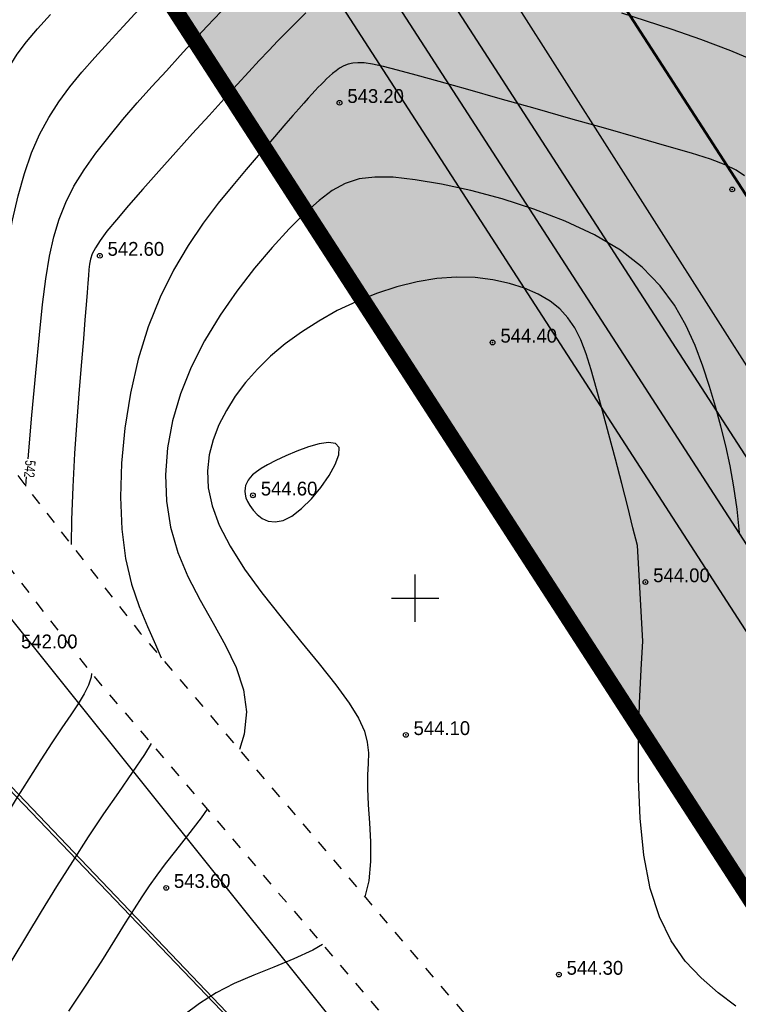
# Model space of a CAD drawing. Extents: x 10527 to 38813, y 13847 to 37526.
# Tile 212 of 256: x 35328 to 35374, y 36412 to 36475. Entities that reach past the tile are written whole.
import ezdxf

# ---------------------------------------------------------------- set-up
doc = ezdxf.new("R2010")
doc.units = 0
doc.header["$LTSCALE"] = 0.5
doc.header["$MEASUREMENT"] = 0
doc.header["$PDMODE"] = 32
doc.header["$PDSIZE"] = 0.3
for name, pattern in [('CONTI', [0]), ('GOST2.303 6', [12, 8, -1.5, 1, -1.5]), ('STRIH_1', [3, 2, -1]), ('Д_ТРОТ_ТРУБА', [3, 1.5, -1.5])]:
    doc.linetypes.add(name, pattern=pattern)
for name, color, linetype in [('(004) Точки рельефа', 7, 'Continuous'), ('(014) Водопровод', 5, 'ИК_Водопровод -------в--------'), ('(025) Дорога', 7, 'Continuous'), ('GORIZDEFAULT', 32, 'CONTI'), ('PI_TTDEFAULT', 5, 'CONTI'), ('SETKR', 2, 'CONTI'), ('SIT_L0', 250, 'CONTI'), ('Штрих Стекло', 7, 'Continuous')]:
    doc.layers.add(name, color=color, linetype=linetype)
doc.layers.add('(032) Горизонтали утолщенные', color=32, linetype='Continuous', lineweight=30)
doc.layers.add('.', color=7, linetype='Continuous', lineweight=15)
doc.styles.add('D-431', font='txt')
doc.styles.add('SHRFT', font='TXT', dxfattribs={"width": 0.875})
doc.styles.get("Standard").update_dxf_attribs({"font": 'times.ttf'})
doc.linetypes.add('ИК_Водопровод -------в--------', pattern='A,9,-0.6,["В",Standard,S=1.2,R=0,X=0,Y=-0.6],-1.2', length=10.8)

# ---------------------------------------------------------------- blocks, each defined once
blk = doc.blocks.new('BL_333')
at = {"color": 0}
for p, q in [((0, -1.5), (0, 1.5)), ((-1.5, 0), (1.5, 0))]:
    blk.add_line(p, q, dxfattribs=at)
blk = doc.blocks.new('gergrgrre')
at = {"layer": '(014) Водопровод', "flags": 128}
blk.add_lwpolyline([(360036.438, 4200773.015), (360047.098, 4200750.311), (360089.76, 4200681.101), (360107.619, 4200655.796), (360141.826, 4200594.039), (360149.345, 4200579.998), (360206.507, 4200508.61), (360230.262, 4200479.387), (360306.281, 4200388.525), (360409.154, 4200291.553), (360456.114, 4200244.191), (360490.793, 4200199.337)], dxfattribs=at)
at = {"layer": '(025) Дорога', "linetype": 'Д_ТРОТ_ТРУБА', "flags": 128}
for points in [[(360044.195, 4200796.012), (360041.816, 4200791.773), (360042.358, 4200788.304), (360046.087, 4200780.21), (360059.012, 4200755.887), (360082.266, 4200713.415), (360119.837, 4200651.911), (360154.248, 4200588.273), (360168.952, 4200565.337), (360182.618, 4200547.766), (360213.043, 4200512.044), (360268.283, 4200446.262), (360308.926, 4200401.534), (360387.369, 4200322.593), (360428.116, 4200283.497), (360457.116, 4200256.42), (360464.886, 4200245.444), (360476.507, 4200228.263), (360489.06, 4200214.493), (360499.065, 4200202.984)], [(360034.859, 4200791.392), (360036.733, 4200790.501), (360038.761, 4200786.553), (360042.501, 4200778.433), (360055.492, 4200753.988), (360078.803, 4200711.411), (360116.369, 4200649.915), (360150.8, 4200586.24), (360165.682, 4200563.025), (360179.515, 4200545.24), (360209.989, 4200509.461), (360265.27, 4200443.63), (360306.026, 4200398.778), (360384.565, 4200319.74), (360425.367, 4200280.592), (360454.087, 4200253.775), (360461.596, 4200243.167), (360473.356, 4200225.782), (360486.072, 4200211.833), (360495.233, 4200201.295)]]:
    blk.add_lwpolyline(points, dxfattribs=at)
at = {"layer": '(032) Горизонтали утолщенные', "color": 32}
for points in [[(360176.22, 4200566.69, 542), (360176.42, 4200568.61, 542), (360176.62, 4200570.24, 542), (360176.85, 4200571.66, 542), (360177.12, 4200572.9, 542), (360177.46, 4200574.02, 542), (360177.88, 4200575.07, 542), (360178.4, 4200576.09, 542), (360179.05, 4200577.13, 542), (360179.79, 4200578.19, 542), (360180.62, 4200579.25, 542), (360181.5, 4200580.32, 542), (360182.41, 4200581.37, 542), (360183.34, 4200582.41, 542), (360184.25, 4200583.41, 542), (360185.13, 4200584.38, 542), (360185.99, 4200585.32, 542), (360186.84, 4200586.24, 542), (360187.71, 4200587.16, 542)], [(360220.31, 4200524.18, 544), (360219.18, 4200525.02, 544), (360218.1, 4200525.96, 544), (360217.1, 4200527.03, 544), (360216.21, 4200528.3, 544), (360215.46, 4200529.82, 544), (360214.87, 4200531.62, 544), (360214.47, 4200533.74, 544), (360214.24, 4200536.08, 544), (360214.13, 4200538.55, 544), (360214.13, 4200541.01, 544), (360214.2, 4200543.36, 544), (360214.3, 4200545.49, 544), (360214.41, 4200547.29, 544), (360214.07, 4200553.35, 544), (360213.79, 4200554.47, 544), (360213.46, 4200555.79, 544), (360213.08, 4200557.27, 544), (360212.68, 4200558.82, 544), (360212.27, 4200560.38, 544), (360211.87, 4200561.88, 544), (360211.49, 4200563.26, 544), (360211.15, 4200564.46, 544), (360210.82, 4200565.49, 544), (360210.48, 4200566.37, 544), (360210.1, 4200567.13, 544), (360209.67, 4200567.77, 544), (360209.16, 4200568.33, 544), (360208.54, 4200568.82, 544), (360207.79, 4200569.25, 544), (360206.93, 4200569.63, 544), (360205.97, 4200569.94, 544), (360204.92, 4200570.17, 544), (360203.8, 4200570.31, 544), (360202.61, 4200570.34, 544), (360201.38, 4200570.26, 544), (360200.12, 4200570.05, 544), (360198.84, 4200569.73, 544), (360197.56, 4200569.31, 544), (360196.3, 4200568.8, 544), (360195.07, 4200568.22, 544), (360193.9, 4200567.56, 544), (360192.8, 4200566.86, 544), (360191.78, 4200566.11, 544), (360190.85, 4200565.33, 544), (360190.01, 4200564.51, 544), (360189.27, 4200563.66, 544), (360188.61, 4200562.79, 544), (360188.05, 4200561.89, 544), (360187.58, 4200560.98, 544), (360187.21, 4200560.04, 544), (360186.96, 4200559.08, 544), (360186.85, 4200558.07, 544), (360186.9, 4200557, 544), (360187.14, 4200555.86, 544), (360187.59, 4200554.63, 544), (360188.28, 4200553.3, 544), (360189.2, 4200551.85, 544), (360190.3, 4200550.34, 544), (360191.51, 4200548.81, 544), (360192.74, 4200547.29, 544), (360193.92, 4200545.85, 544), (360194.98, 4200544.53, 544), (360195.83, 4200543.36, 544), (360196.42, 4200542.4, 544), (360196.79, 4200541.59, 544), (360196.97, 4200540.88, 544), (360197.04, 4200540.22, 544), (360197.02, 4200539.54, 544), (360196.99, 4200538.81, 544), (360196.98, 4200537.95, 544), (360197.03, 4200536.93, 544), (360197.12, 4200535.79, 544), (360197.18, 4200534.57, 544), (360197.18, 4200533.33, 544), (360197.07, 4200532.11, 544), (360196.822, 4200531.09, 544)], [(360175.5, 4200558.84, 542), (360175.74, 4200561.6, 542), (360175.99, 4200564.27, 542), (360176.22, 4200566.69, 542)], [(360175.35, 4200557.111, 542), (360175.4, 4200557.69, 542)], [(360194.143, 4200528.066, 544), (360193.53, 4200527.72, 544), (360192.32, 4200527.17, 544), (360191.05, 4200526.65, 544), (360189.78, 4200526.14, 544), (360188.55, 4200525.6, 544), (360187.41, 4200525.01, 544), (360186.35, 4200524.34, 544), (360185.36, 4200523.61, 544)]]:
    blk.add_polyline3d(points, dxfattribs=at)
at = {"linetype": 'Continuous', "elevation": 1.643}
blk.add_lwpolyline([(359968.105, 4200751.148), (360144.875, 4200568.598), (360208.905, 4200501.768), (360248.135, 4200449.088), (360280.365, 4200400.868), (360329.345, 4200345.008), (360410.625, 4200285.188), (360473.125, 4200218.998), (360491.256, 4200199.541)], dxfattribs=at)
at = {"layer": 'GORIZDEFAULT', "color": 32}
for points in [[(360172.759, 4200560.442, 541.5), (360172.98, 4200562.46, 541.5), (360173.21, 4200564.57, 541.5), (360173.43, 4200566.64, 541.5), (360173.67, 4200568.62, 541.5), (360173.92, 4200570.5, 541.5), (360174.2, 4200572.28, 541.5), (360174.51, 4200573.94, 541.5), (360174.86, 4200575.48, 541.5), (360175.26, 4200576.91, 541.5), (360175.72, 4200578.21, 541.5), (360176.23, 4200579.38, 541.5), (360176.81, 4200580.45, 541.5), (360177.45, 4200581.44, 541.5), (360178.15, 4200582.39, 541.5), (360178.91, 4200583.31, 541.5), (360179.72, 4200584.24, 541.5), (360180.59, 4200585.2, 541.5), (360181.52, 4200586.21, 541.5), (360182.5, 4200587.28, 541.5)], [(360170.277, 4200563.632, 541), (360170.41, 4200564.67, 541), (360170.65, 4200566.59, 541), (360170.92, 4200568.64, 541), (360171.22, 4200570.76, 541), (360171.55, 4200572.89, 541), (360171.9, 4200574.97, 541), (360172.27, 4200576.95, 541), (360172.65, 4200578.75, 541), (360173.03, 4200580.33, 541), (360173.42, 4200581.63, 541), (360173.83, 4200582.72, 541), (360174.29, 4200583.63, 541), (360174.8, 4200584.46, 541), (360175.4, 4200585.25, 541), (360176.1, 4200586.07, 541), (360176.92, 4200586.98, 541)], [(360179.515, 4200545.24, 542.5), (360179.49, 4200545, 542.5), (360179.32, 4200544.49, 542.5), (360179.04, 4200543.94, 542.5), (360178.67, 4200543.32, 542.5), (360178.2, 4200542.61, 542.5), (360177.64, 4200541.8, 542.5), (360177.01, 4200540.85, 542.5), (360176.3, 4200539.77, 542.5), (360175.55, 4200538.57, 542.5), (360174.75, 4200537.29, 542.5), (360173.94, 4200535.96, 542.5), (360173.13, 4200534.61, 542.5), (360172.34, 4200533.28, 542.5), (360171.59, 4200531.99, 542.5), (360170.89, 4200530.78, 542.5), (360170.21, 4200529.64, 542.5), (360169.52, 4200528.58, 542.5), (360168.79, 4200527.57, 542.5), (360167.99, 4200526.61, 542.5), (360167.09, 4200525.7, 542.5), (360166.05, 4200524.84, 542.5), (360164.85, 4200524.01, 542.5)], [(360221.88, 4200583.86, 542.5), (360219.98, 4200584.67, 542.5), (360218.08, 4200585.39, 542.5), (360216.26, 4200586.03, 542.5), (360214.58, 4200586.58, 542.5), (360213.09, 4200587.06, 542.5)], [(360193.08, 4200587.07, 542.5), (360192.46, 4200586.46, 542.5), (360191.87, 4200585.88, 542.5), (360191.31, 4200585.3, 542.5), (360190.73, 4200584.7, 542.5), (360190.13, 4200584.06, 542.5), (360189.47, 4200583.35, 542.5), (360188.74, 4200582.54, 542.5), (360187.9, 4200581.62, 542.5), (360186.95, 4200580.58, 542.5), (360185.91, 4200579.44, 542.5), (360184.84, 4200578.25, 542.5), (360183.78, 4200577.06, 542.5), (360182.77, 4200575.92, 542.5), (360181.86, 4200574.88, 542.5), (360181.09, 4200573.97, 542.5), (360180.49, 4200573.24, 542.5), (360180.06, 4200572.65, 542.5), (360179.76, 4200572.19, 542.5), (360179.56, 4200571.81, 542.5), (360179.45, 4200571.48, 542.5), (360179.39, 4200571.16, 542.5), (360179.35, 4200570.82, 542.5), (360179.32, 4200570.44, 542.5), (360179.28, 4200569.96, 542.5), (360179.23, 4200569.36, 542.5), (360179.17, 4200568.59, 542.5), (360179.1, 4200567.63, 542.5), (360179, 4200566.44, 542.5), (360178.88, 4200564.98, 542.5), (360178.74, 4200563.23, 542.5), (360178.59, 4200561.27, 542.5), (360178.44, 4200559.18, 542.5), (360178.32, 4200557.05, 542.5), (360178.25, 4200554.97, 542.5), (360178.234, 4200553.403, 542.5)], [(360220.85, 4200576.76, 543), (360220.32, 4200577.12, 543), (360219.63, 4200577.46, 543), (360218.7, 4200577.8, 543), (360217.49, 4200578.18, 543), (360215.93, 4200578.64, 543), (360214.12, 4200579.16, 543), (360212.07, 4200579.75, 543), (360209.86, 4200580.37, 543), (360207.6, 4200581.01, 543), (360205.39, 4200581.64, 543), (360203.33, 4200582.22, 543), (360201.53, 4200582.72, 543), (360200.06, 4200583.13, 543), (360198.89, 4200583.44, 543), (360197.99, 4200583.67, 543), (360197.3, 4200583.82, 543), (360196.78, 4200583.9, 543), (360196.38, 4200583.92, 543), (360196.05, 4200583.89, 543), (360195.75, 4200583.82, 543), (360195.48, 4200583.71, 543), (360195.22, 4200583.57, 543), (360194.99, 4200583.41, 543), (360194.77, 4200583.24, 543), (360194.57, 4200583.06, 543), (360194.39, 4200582.89, 543), (360194.21, 4200582.71, 543), (360194.04, 4200582.54, 543), (360193.87, 4200582.36, 543), (360193.68, 4200582.16, 543), (360193.47, 4200581.93, 543), (360193.23, 4200581.67, 543), (360192.96, 4200581.36, 543), (360192.63, 4200580.99, 543), (360192.26, 4200580.57, 543), (360191.82, 4200580.07, 543), (360191.32, 4200579.49, 543), (360190.73, 4200578.81, 543), (360190.07, 4200578.04, 543), (360189.31, 4200577.16, 543), (360188.45, 4200576.15, 543), (360187.53, 4200575.02, 543), (360186.58, 4200573.76, 543), (360185.63, 4200572.35, 543), (360184.7, 4200570.79, 543), (360183.85, 4200569.07, 543), (360183.09, 4200567.19, 543), (360182.47, 4200565.15, 543), (360181.98, 4200562.99, 543), (360181.62, 4200560.77, 543), (360181.41, 4200558.56, 543), (360181.35, 4200556.4, 543), (360181.43, 4200554.37, 543), (360181.67, 4200552.52, 543), (360182.05, 4200550.89, 543), (360182.53, 4200549.47, 543), (360183.05, 4200548.21, 543), (360183.56, 4200547.08, 543), (360183.92, 4200546.237, 543)], [(360220.53, 4200554.17, 543.5), (360220.38, 4200555.65, 543.5), (360220.18, 4200557.05, 543.5), (360219.95, 4200558.38, 543.5), (360219.67, 4200559.65, 543.5), (360219.36, 4200560.91, 543.5), (360219.01, 4200562.15, 543.5), (360218.63, 4200563.41, 543.5), (360218.21, 4200564.69, 543.5), (360217.73, 4200566, 543.5), (360217.14, 4200567.29, 543.5), (360216.41, 4200568.57, 543.5), (360215.5, 4200569.79, 543.5), (360214.38, 4200570.96, 543.5), (360213, 4200572.04, 543.5), (360211.36, 4200573.02, 543.5), (360209.5, 4200573.89, 543.5), (360207.52, 4200574.65, 543.5), (360205.5, 4200575.29, 543.5), (360203.52, 4200575.82, 543.5), (360201.66, 4200576.23, 543.5), (360200, 4200576.51, 543.5), (360198.61, 4200576.67, 543.5), (360197.45, 4200576.68, 543.5), (360196.46, 4200576.56, 543.5), (360195.58, 4200576.27, 543.5), (360194.75, 4200575.82, 543.5), (360193.92, 4200575.2, 543.5), (360193.02, 4200574.39, 543.5), (360192.02, 4200573.39, 543.5), (360190.94, 4200572.22, 543.5), (360189.83, 4200570.9, 543.5), (360188.71, 4200569.46, 543.5), (360187.65, 4200567.92, 543.5), (360186.67, 4200566.3, 543.5), (360185.82, 4200564.64, 543.5), (360185.14, 4200562.94, 543.5), (360184.64, 4200561.23, 543.5), (360184.33, 4200559.52, 543.5), (360184.2, 4200557.82, 543.5), (360184.26, 4200556.15, 543.5), (360184.52, 4200554.5, 543.5), (360184.97, 4200552.91, 543.5), (360185.62, 4200551.37, 543.5), (360186.4, 4200549.88, 543.5), (360187.22, 4200548.43, 543.5), (360188, 4200547.01, 543.5), (360188.66, 4200545.61, 543.5), (360189.13, 4200544.21, 543.5), (360189.32, 4200542.8, 543.5), (360189.17, 4200541.39, 543.5), (360188.874, 4200540.42, 543.5)], [(360192.2, 4200555.2, 544.5), (360192.81, 4200555.68, 544.5), (360193.43, 4200556.3, 544.5), (360194.03, 4200557.02, 544.5), (360194.55, 4200557.77, 544.5), (360194.94, 4200558.48, 544.5), (360195.17, 4200559.09, 544.5), (360195.18, 4200559.55, 544.5), (360194.95, 4200559.8, 544.5), (360194.51, 4200559.86, 544.5), (360193.93, 4200559.78, 544.5), (360193.24, 4200559.59, 544.5), (360192.52, 4200559.32, 544.5), (360191.82, 4200559.02, 544.5), (360191.18, 4200558.72, 544.5), (360190.66, 4200558.45, 544.5), (360190.26, 4200558.22, 544.5), (360189.95, 4200558.01, 544.5), (360189.71, 4200557.82, 544.5), (360189.55, 4200557.64, 544.5), (360189.43, 4200557.48, 544.5), (360189.34, 4200557.32, 544.5), (360189.27, 4200557.15, 544.5), (360189.23, 4200556.97, 544.5), (360189.21, 4200556.79, 544.5), (360189.23, 4200556.59, 544.5), (360189.28, 4200556.37, 544.5), (360189.38, 4200556.13, 544.5), (360189.53, 4200555.87, 544.5), (360189.74, 4200555.58, 544.5), (360190, 4200555.3, 544.5), (360190.32, 4200555.06, 544.5), (360190.7, 4200554.89, 544.5), (360191.14, 4200554.84, 544.5), (360191.64, 4200554.93, 544.5), (360192.2, 4200555.2, 544.5)], [(360183.29, 4200540.808, 543), (360182.87, 4200540.11, 543), (360182.09, 4200538.96, 543), (360181.22, 4200537.71, 543), (360180.28, 4200536.36, 543), (360179.3, 4200534.89, 543), (360178.3, 4200533.34, 543), (360177.3, 4200531.75, 543), (360176.33, 4200530.16, 543), (360175.4, 4200528.63, 543), (360174.53, 4200527.18, 543), (360173.74, 4200525.87, 543), (360173.12, 4200524.84, 543), (360172.55, 4200523.94, 543), (360172.01, 4200523.14, 543), (360171.47, 4200522.42, 543)], [(360186.836, 4200536.644, 543.5), (360186.45, 4200536.09, 543.5), (360185.59, 4200534.98, 543.5), (360184.82, 4200534.01, 543.5), (360184.17, 4200533.19, 543.5), (360183.64, 4200532.47, 543.5), (360183.16, 4200531.79, 543.5), (360182.7, 4200531.1, 543.5), (360182.21, 4200530.34, 543.5), (360181.65, 4200529.44, 543.5), (360180.97, 4200528.34, 543.5), (360180.14, 4200527.01, 543.5), (360179.16, 4200525.5, 543.5), (360178.05, 4200523.86, 543.5)]]:
    blk.add_polyline3d(points, dxfattribs=at)
at = {"layer": 'PI_TTDEFAULT', "color": 5}
for p in [(360195.21, 4200581.38, 543.2), (360220.07, 4200575.89, 543.1), (360180.04, 4200571.69, 542.6), (360204.9, 4200566.2, 544.4), (360189.73, 4200556.52, 544.6), (360214.58, 4200551.03, 544), (360199.41, 4200541.35, 544.1), (360184.24, 4200531.66, 543.6), (360209.1, 4200526.17, 544.3)]:
    blk.add_point(p, dxfattribs=at)
at = {"layer": 'SETKR', "color": 92}
blk.add_blockref('BL_333', (360200, 4200550), dxfattribs=at)
at = {"layer": '(004) Точки рельефа', "style": 'D-431'}
for s, p in [('543.20', (360195.71, 4200581.37)), ('542.60', (360180.53, 4200571.69)), ('544.40', (360205.4, 4200566.19)), ('544.60', (360190.23, 4200556.51)), ('544.00', (360215.07, 4200551.02)), ('542.00', (360175.05, 4200546.83)), ('544.10', (360199.9, 4200541.34)), ('543.60', (360184.73, 4200531.66)), ('544.30', (360209.59, 4200526.16))]:
    blk.add_text(s, height=0.875, dxfattribs=at).set_placement(p)
at = {"layer": '(032) Горизонтали утолщенные', "color": 32, "style": 'SHRFT', "width": 0.75}
blk.add_text('542', height=0.6562, rotation=265.04166, dxfattribs=at).set_placement((360175.33, 4200558.769, 542))
blk = doc.blocks.new('ееееее')
at = {"layer": 'SIT_L0', "color": 250}
blk.add_line((-352.04, 714.7), (-288.38, 647.62), dxfattribs=at)

msp = doc.modelspace()

# ---------------------------------------------------------------- hatches: boundary and pattern name
at = {"layer": '.', "ltscale": 0.149071}
h = msp.add_hatch(color=256, dxfattribs=at)
h.dxf.hatch_style = 1
h.set_gradient(color1=(255, 255, 255), tint=1)
h.paths.add_polyline_path([(35043.297, 36082.013), (36343.297, 36082.013), (36343.297, 37217.013), (35043.297, 37217.013)])
h.paths.add_polyline_path([(35058.297, 37202.013), (36328.297, 37202.013), (36328.297, 36097.013), (35058.297, 36097.013)], flags=16)
h = msp.add_hatch(color=256, dxfattribs=at)
h.dxf.hatch_style = 1
h.set_gradient(color1=(51, 204, 0), color2=(51, 204, 0), tint=1)
edge = h.paths.add_edge_path()
edge.add_line((36288.012, 36496.449), (35667.551, 36154.533))
edge.add_arc((35662.242, 36164.167), 11, 226.16627, 298.85775, ccw=False)
edge.add_line((35654.623, 36156.232), (35391.724, 36408.641))
edge.add_line((35391.724, 36408.641), (35216.827, 36679.143))
edge.add_line((35216.827, 36679.143), (35208.925, 36674.788))
edge.add_line((35208.925, 36674.788), (35384.735, 36402.875))
edge.add_line((35384.735, 36402.875), (35659.006, 36139.548))
edge.add_line((35659.006, 36139.548), (36312.368, 36499.595))
edge.add_line((36312.368, 36499.595), (35900.999, 37056.168))
edge.add_line((35900.999, 37056.168), (35893.046, 37051.786))
edge.add_line((35893.046, 37051.786), (36291.549, 36512.621))
edge.add_arc((36282.703, 36506.083), 11, -61.14225, 36.46852, ccw=False)
h.paths.add_polyline_path([(35788.729, 36580.117), (35933.158, 36318.028), (35719.583, 36200.333), (35721.176, 36197.413), (35661.011, 36164.107), (35654.839, 36175.32), (35647.364, 36171.52), (35618.976, 36198.774), (35646.046, 36213.852), (35649.614, 36207.218), (35674.926, 36221.152), (35682.742, 36206.954), (35708.361, 36220.905), (35719.584, 36200.333), (35739.746, 36211.444), (35711.107, 36263.414), (35618.055, 36212.136), (35436.785, 36386.172)], flags=16)
edge = h.paths.add_edge_path(flags=17)
edge.add_line((36286.723, 36509.055), (36102.477, 36758.336))
edge.add_arc((36098.456, 36755.364), 5, 36.46852, 118.85775)
edge.add_line((36096.043, 36759.744), (35801.902, 36597.652))
edge.add_arc((35804.315, 36593.273), 5, 118.85775, 208.85775)
edge.add_line((35799.936, 36590.86), (35948.226, 36321.764))
edge.add_arc((35952.605, 36324.177), 5, 208.85775, 298.85775)
edge.add_line((35955.018, 36319.798), (36285.116, 36501.704))
edge.add_arc((36282.703, 36506.083), 5, 298.85775, 396.46852)
h.paths.add_polyline_path([(35809.749, 36591.7), (36097.32, 36750.171), (36276.769, 36507.381), (35954.178, 36329.611)], flags=16)
edge = h.paths.add_edge_path(flags=17)
edge.add_line((35942.971, 36318.868), (35794.681, 36587.964))
edge.add_arc((35790.302, 36585.551), 5, 28.86341, 118.85775)
edge.add_line((35787.889, 36589.93), (35427.68, 36391.431))
edge.add_arc((35430.094, 36387.051), 5, 118.85775, 226.16627)
edge.add_line((35426.631, 36383.445), (35658.779, 36160.56))
edge.add_arc((35662.242, 36164.167), 5, 226.16627, 298.85775)
edge.add_line((35664.655, 36159.788), (35672.305, 36164.004))
edge.add_line((35672.305, 36164.004), (35677.56, 36166.9))
edge.add_line((35677.56, 36166.9), (35941.005, 36312.076))
edge.add_arc((35938.592, 36316.455), 5, 298.85775, 388.85775)
edge = h.paths.add_edge_path(flags=17)
edge.add_arc((35538.825, 36816.052), 5, 28.85775, 118.85775)
edge.add_line((35536.412, 36820.431), (35532.909, 36818.501))
edge.add_line((35532.909, 36818.501), (35681.681, 36548.529))
edge.add_line((35681.681, 36548.529), (35418.652, 36403.582))
edge.add_line((35418.652, 36403.582), (35403.372, 36418.252))
edge.add_line((35403.372, 36418.252), (35246.598, 36660.724))
edge.add_line((35246.598, 36660.724), (35243.394, 36658.959))
edge.add_arc((35245.808, 36654.58), 5, 118.85775, 212.88524)
edge.add_line((35241.609, 36651.865), (35393.741, 36416.571))
edge.add_line((35393.741, 36416.571), (35396.383, 36412.485))
edge.add_line((35396.383, 36412.485), (35414.542, 36395.051))
edge.add_arc((35418.004, 36398.658), 5, 226.16627, 298.85775)
edge.add_line((35420.418, 36394.279), (35689.529, 36542.577))
edge.add_arc((35687.115, 36546.956), 5, 298.85915, 388.85698)
edge.add_line((35691.494, 36549.37), (35543.204, 36818.466))
edge = h.paths.add_edge_path(flags=17)
edge.add_line((35902.201, 37022.006), (35898.082, 37019.736))
edge.add_line((35898.082, 37019.736), (36082.928, 36769.643))
edge.add_line((36082.928, 36769.643), (35798.166, 36612.72))
edge.add_line((35798.166, 36612.72), (35649.393, 36882.692))
edge.add_line((35649.393, 36882.692), (35645.89, 36880.761))
edge.add_arc((35648.303, 36876.382), 5, 118.85775, 208.85855)
edge.add_line((35643.924, 36873.969), (35792.214, 36604.873))
edge.add_arc((35796.593, 36607.286), 5, 208.85775, 298.85137)
edge.add_line((35799.006, 36602.907), (36091.274, 36763.967))
edge.add_arc((36088.861, 36768.346), 5, 298.85775, 396.46852)
edge.add_line((36092.882, 36771.318), (35908.635, 37020.599))
edge.add_arc((35904.615, 37017.627), 5, 36.46939, 118.85775)
at = {"layer": '.', "linetype": 'Continuous', "transparency": 33554544}
h = msp.add_hatch(color=5, dxfattribs=at)
h.dxf.hatch_style = 1
h.set_gradient(color1=(255, 190, 168), color2=(255, 182, 158), one_color=1, tint=0.81)
h.paths.add_polyline_path([(35563.986, 36456.268), (35636.201, 36325.223), (35549.837, 36277.631), (35436.785, 36386.172)])
h.paths.add_polyline_path([(35563.986, 36456.268), (35676.091, 36518.046), (35748.306, 36387.001), (35636.201, 36325.223)])
h.paths.add_polyline_path([(35763.593, 36395.425), (35860.944, 36449.072), (35933.158, 36318.028), (35835.808, 36264.381)])
h.paths.add_polyline_path([(35676.091, 36518.046), (35748.306, 36387.001), (35860.944, 36449.072), (35788.729, 36580.117)])
h.paths.add_polyline_path([(35667.531, 36342.489), (35763.593, 36395.425), (35835.808, 36264.381), (35766.02, 36225.923), (35751.541, 36252.198), (35725.267, 36237.719)])
h.paths.add_polyline_path([(35549.837, 36277.631), (35667.531, 36342.489), (35711.107, 36263.414), (35618.055, 36212.136)])
h.paths.add_polyline_path([(35466.589, 36600.838), (35538.804, 36469.794), (35681.681, 36548.529), (35609.467, 36679.574)])
h.paths.add_polyline_path([(35466.589, 36600.838), (35538.804, 36469.794), (35418.652, 36403.582), (35403.372, 36418.252), (35332.938, 36527.188)])
h.paths.add_polyline_path([(35394.375, 36731.883), (35466.589, 36600.838), (35609.467, 36679.574), (35537.252, 36810.618)])
h.paths.add_polyline_path([(35251.497, 36653.148), (35394.375, 36731.883), (35466.589, 36600.838), (35332.938, 36527.188)])
h.paths.add_polyline_path([(35851.694, 36813.058), (35725.951, 36743.765), (35653.737, 36874.809), (35779.48, 36944.102)])
h.paths.add_polyline_path([(35851.694, 36813.058), (35779.48, 36944.102), (35903.479, 37012.434), (35993.203, 36891.039)])
h.paths.add_polyline_path([(35851.694, 36813.058), (35993.203, 36891.039), (36082.928, 36769.643), (35923.909, 36682.013)])
h.paths.add_polyline_path([(35725.951, 36743.765), (35851.694, 36813.058), (35923.909, 36682.013), (35798.166, 36612.72)])
h.paths.add_polyline_path([(36025.674, 36539.85), (36187.045, 36628.776), (36097.32, 36750.171), (35953.459, 36670.894)])
h.paths.add_polyline_path([(36025.674, 36539.85), (36097.888, 36408.805), (36276.769, 36507.381), (36187.045, 36628.776)])
h.paths.add_polyline_path([(36025.674, 36539.85), (36097.888, 36408.805), (35954.178, 36329.611), (35881.963, 36460.655)])
h.paths.add_polyline_path([(35809.749, 36591.7), (35953.459, 36670.894), (36025.674, 36539.85), (35881.963, 36460.655)])
at = {"layer": 'Штрих Стекло', "linetype": 'Continuous'}
h = msp.add_hatch(color=5, dxfattribs=at)
h.dxf.hatch_style = 1
h.set_gradient(color1=(173, 173, 173), color2=(166, 166, 166), one_color=1, tint=0.65)
edge = h.paths.add_edge_path()
edge.add_line((35220.262, 36694.737), (35202.702, 36685.06))
edge.add_arc((35205.115, 36680.681), 5, 32.88524, 118.85775, ccw=False)
edge.add_line((35209.314, 36683.396), (35213.315, 36677.208))
edge.add_line((35213.315, 36677.208), (35222.095, 36682.046))
edge.add_line((35222.095, 36682.046), (35218.323, 36687.88))
edge.add_arc((35222.687, 36690.349), 5.014, 118.92591, 209.50369, ccw=False)
edge = h.paths.add_edge_path()
edge.add_line((35389.373, 36405.352), (35651.853, 36153.347))
edge.add_arc((35662.242, 36164.167), 15, 226.16627, 298.85775)
edge.add_line((35669.481, 36151.03), (36289.942, 36492.946))
edge.add_arc((36282.703, 36506.083), 15, 298.85775, 396.46852)
edge.add_line((36294.765, 36514.999), (35889.246, 37056.928))
edge.add_arc((35893.267, 37059.9), 5, 118.85775, 216.46852, ccw=False)
edge.add_line((35890.853, 37064.279), (35884.604, 37060.835))
edge.add_line((35884.604, 37060.835), (36292.353, 36513.216))
edge.add_arc((36282.703, 36506.083), 12, -61.14225, 36.46852, ccw=False)
edge.add_line((36288.494, 36495.573), (35660.947, 36154.319))
edge.add_line((35660.947, 36154.319), (35390.568, 36408.587))
edge.add_line((35390.568, 36408.587), (35215.949, 36678.659))
edge.add_line((35215.949, 36678.659), (35213.315, 36677.208))
edge.add_line((35213.315, 36677.208), (35388.049, 36406.958))
edge.add_arc((35395.606, 36411.845), 9, 212.88524, 226.16627)
edge = h.paths.add_edge_path(flags=16)
edge.add_line((35427.68, 36391.431), (35787.889, 36589.93))
edge.add_arc((35790.302, 36585.551), 5, 28.85775, 118.85775, ccw=False)
edge.add_line((35794.681, 36587.964), (35942.971, 36318.868))
edge.add_arc((35938.592, 36316.455), 5, -61.14225, 28.85775, ccw=False)
edge.add_line((35941.005, 36312.076), (35664.655, 36159.788))
edge.add_arc((35662.242, 36164.167), 5, 226.82384, 298.85775, ccw=False)
edge.add_line((35658.82, 36160.521), (35426.625, 36383.45))
edge.add_arc((35430.094, 36387.051), 5, 118.85775, 226.07521, ccw=False)
h.paths.add_polyline_path([(35427.68, 36391.431), (35784.385, 36587.999), (35933.158, 36318.028), (35662.889, 36169.091)], flags=0)
edge = h.paths.add_edge_path(flags=16)
edge.add_line((35801.902, 36597.652), (36096.043, 36759.744))
edge.add_arc((36098.456, 36755.364), 5, 36.46852, 118.85775, ccw=False)
edge.add_line((36102.477, 36758.336), (36286.723, 36509.055))
edge.add_arc((36282.703, 36506.083), 5, -61.14225, 36.46852, ccw=False)
edge.add_line((36285.116, 36501.704), (35955.018, 36319.798))
edge.add_arc((35952.605, 36324.177), 5, 208.85775, 298.85775, ccw=False)
edge.add_line((35948.226, 36321.764), (35799.936, 36590.86))
edge.add_arc((35804.315, 36593.273), 5, 118.85775, 208.85775, ccw=False)
h.paths.add_polyline_path([(35805.405, 36599.583), (36091.923, 36757.473), (36276.769, 36507.381), (35954.178, 36329.611)], flags=0)
edge = h.paths.add_edge_path(flags=17)
edge.add_line((36292.353, 36513.216), (35884.604, 37060.835))
edge.add_line((35884.604, 37060.835), (35876.716, 37056.488))
edge.add_arc((35879.129, 37052.109), 5, 36.46852, 118.85775, ccw=False)
edge.add_line((35883.15, 37055.081), (36092.882, 36771.318))
edge.add_arc((36088.861, 36768.346), 5, -61.14225, 36.46852, ccw=False)
edge.add_line((36091.274, 36763.967), (35799.006, 36602.907))
edge.add_arc((35796.593, 36607.286), 5, 208.85775, 298.85775, ccw=False)
edge.add_line((35792.214, 36604.873), (35643.924, 36873.969))
edge.add_arc((35648.303, 36876.382), 5, 118.85775, 208.85775, ccw=False)
edge.add_line((35645.89, 36880.761), (35631.876, 36873.039))
edge.add_arc((35634.29, 36868.66), 5, 28.85775, 118.85775, ccw=False)
edge.add_line((35638.669, 36871.073), (35786.959, 36601.977))
edge.add_arc((35782.58, 36599.564), 5, -61.14225, 28.85552, ccw=False)
edge.add_line((35784.993, 36595.185), (35703.542, 36550.3))
edge.add_arc((35701.128, 36554.679), 5, 208.85775, 298.85775, ccw=False)
edge.add_line((35696.749, 36552.265), (35548.459, 36821.361))
edge.add_arc((35552.838, 36823.775), 5, 118.85775, 208.85775, ccw=False)
edge.add_line((35550.425, 36828.154), (35902.201, 37022.006))
edge.add_arc((35904.615, 37017.627), 5, 36.46852, 118.85775, ccw=False)
edge.add_line((35908.636, 37020.599), (35899.041, 37033.58))
edge.add_arc((35895.02, 37030.608), 5, -61.14225, 36.46852, ccw=False)
edge.add_line((35897.433, 37026.229), (35239.435, 36663.628))
edge.add_arc((35237.099, 36668.049), 5, 212.88524, 297.85041, ccw=False)
edge.add_line((35232.9, 36665.334), (35241.609, 36651.865))
edge.add_arc((35245.808, 36654.58), 5, 118.85775, 212.88524, ccw=False)
edge.add_line((35243.394, 36658.959), (35536.412, 36820.431))
edge.add_arc((35538.825, 36816.052), 5, 28.85775, 118.85775, ccw=False)
edge.add_line((35543.204, 36818.466), (35691.494, 36549.37))
edge.add_arc((35687.115, 36546.956), 5, -61.14225, 28.85775, ccw=False)
edge.add_line((35689.528, 36542.577), (35420.418, 36394.279))
edge.add_arc((35418.004, 36398.658), 5, 226.16627, 298.85775, ccw=False)
edge.add_line((35414.542, 36395.051), (35396.383, 36412.485))
edge.add_line((35396.383, 36412.485), (35222.095, 36682.046))
edge.add_line((35222.095, 36682.046), (35215.949, 36678.659))
edge.add_line((35215.949, 36678.659), (35390.568, 36408.587))
edge.add_line((35390.568, 36408.587), (35660.947, 36154.319))
edge.add_line((35660.947, 36154.319), (36288.494, 36495.573))
edge.add_arc((36282.703, 36506.083), 12, 298.85775, 396.46852)

# ---------------------------------------------------------------- linework, layer by layer
at = {"ltscale": 0.149071, "const_width": 0.1}
for points in [[(35096.532, 36626.554), (35206.214, 36686.996, -0.393772), (35212.826, 36685.331), (35391.724, 36408.641), (35654.623, 36156.232, 0.328259), (35667.551, 36154.533), (36288.012, 36496.449, 0.453677), (36291.549, 36512.621), (35889.246, 37056.928, -0.453677), (35890.853, 37064.279), (36021.81, 37136.445)], [(35543.204, 36818.466), (35691.494, 36549.37, -0.414214), (35689.528, 36542.577), (35420.418, 36394.279, -0.328259), (35414.542, 36395.051), (35396.383, 36412.485), (35241.609, 36651.865)]]:
    msp.add_lwpolyline(points, format="xyb", dxfattribs=at)
for points in [[(35205.659, 36679.839), (35384.735, 36402.875), (35659.006, 36139.548), (36312.368, 36499.595), (35897.401, 37061.036)], [(35251.497, 36653.148), (35399.275, 36424.589)]]:
    msp.add_lwpolyline(points, dxfattribs=at)
at = {"color": 1, "linetype": 'GOST2.303 6', "lineweight": 30, "const_width": 1.035}
msp.add_lwpolyline([(35208.925, 36674.788), (35900.999, 37056.168), (36312.368, 36499.595), (35659.006, 36139.548), (35384.735, 36402.875)], close=True, dxfattribs=at)
at = {"color": 7, "linetype": 'STRIH_1', "ltscale": 2, "true_color": 0xffffff, "const_width": 0.1}
msp.add_lwpolyline([(35215.15, 36687.262), (35394.053, 36410.563), (35656.701, 36158.396, 0.328259), (35666.103, 36157.16), (36286.564, 36499.076, 0.453677), (36289.136, 36510.838), (35886.32, 37055.839)], format="xyb", dxfattribs=at)
at = {"color": 5, "linetype": 'Continuous', "lineweight": 30, "elevation": 1.817}
msp.add_lwpolyline([(35700.777, 36743.868), (35783.042, 36598.7), (35417.006, 36399.342), (35397.519, 36415.917), (35245.808, 36654.58), (35903.469, 37018.244), (36282.703, 36506.083), (35660.81, 36163.437), (35417.006, 36399.342)], dxfattribs=at)
at = {"ltscale": 0.149071}
msp.add_lwpolyline([(35251.497, 36653.148), (35403.372, 36418.252), (35418.652, 36403.582), (35681.681, 36548.529), (35537.252, 36810.618)], close=True, dxfattribs=at)
at = {"color": 1, "linetype": 'Continuous', "lineweight": 50}
msp.add_lwpolyline([(35251.497, 36653.148), (35403.372, 36418.252), (35418.652, 36403.582), (35557.157, 36479.907), (35412.748, 36741.96), (35251.497, 36653.148)], dxfattribs=at)

# ---------------------------------------------------------------- block references
at = {"linetype": 'Continuous'}
msp.add_blockref('gergrgrre', (-324846.944, -4164111.878), dxfattribs=at)
at = {"color": 0, "rotation": 0.1683458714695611}
msp.add_blockref('ееееее', (35652.513, 35743.025), dxfattribs=at)

doc.saveas('drawing.dxf')
